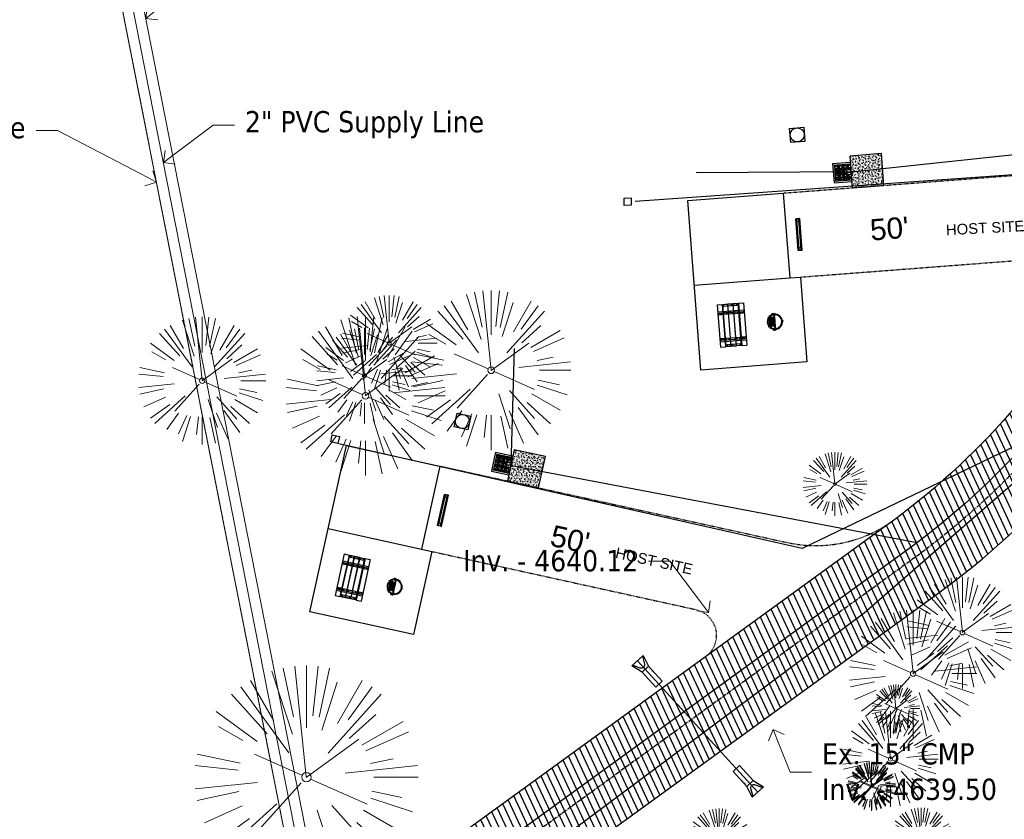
# Model space of a CAD drawing. Header units: feet. Extents: x 1134296 to 1140710, y 647902 to 649877.
# Tile 13 of 42: x 1134699 to 1134884, y 648559 to 648709. Entities that reach past the tile are written whole.
import ezdxf
from ezdxf import colors
from ezdxf.entities.mleader import LeaderData, LeaderLine
from ezdxf.lldxf.tags import DXFTag
from ezdxf.math import Vec2, Vec3

# ---------------------------------------------------------------- set-up
doc = ezdxf.new("R2010")
doc.units = ezdxf.units.FT
doc.header["$MEASUREMENT"] = 0
for name, pattern in [('CENTER2', [1.125, 0.75, -0.125, 0.125, -0.125]), ('HIDDEN4', [0.095, 0.05, -0.045]), ('PHANTOM2', [1.25, 0.625, -0.125, 0.125, -0.125, 0.125, -0.125]), ('RAD', [0.13, 0.08, -0.05])]:
    doc.linetypes.add(name, pattern=pattern)
for name, color, linetype in [('-AGGREGATE', 8, 'Continuous'), ('-BOLTS-LAGS-SCREWS', 7, 'Continuous'), ('-CONCRETE', 9, 'Continuous'), ('-HARDWARE', 7, 'Continuous'), ('-TIMBER', 6, 'Continuous'), ('-WOOD', 5, 'Continuous'), ('C-CAMPSITE-PADS', 6, 'Continuous'), ('C-PRKG-ASPH', 5, 'Continuous'), ('C-PRKG-WHEL-STOP', 5, 'Continuous'), ('C-ROAD-ASPHALT', 1, 'Continuous'), ('C-ROAD-CNTR', 1, 'CENTER2'), ('C-ROAD-GRVL', 1, 'RAD'), ('C-SWLK-CONC', 5, 'Continuous'), ('C-SWLK-CONC-PATT', 5, 'Continuous'), ('C-UTIL-ELEC-MEP', 7, 'UGE (.5x)'), ('C-UTIL-HYDRANT', 5, 'Continuous'), ('C-UTIL-STRM-PIPE', 210, 'Continuous'), ('C-UTIL-STRM-STRC', 210, 'Continuous'), ('C-UTIL-WATER-MEP', 7, 'WATER (.5x)'), ('G-TEXT-ST02', 2, 'Continuous'), ('G-XREF', 7, 'Continuous')]:
    doc.layers.add(name, color=color, linetype=linetype)
for name, color, linetype, lineweight in [('-ANGLE-IRON', 8, 'Continuous', 25), ('V-ANNO-TEXT', 8, 'Continuous', 13), ('V-SITE-VEGE', 8, 'Continuous', 18), ('V-UTIL-WATR-LINE', 8, 'WATER', 15)]:
    doc.layers.add(name, color=color, linetype=linetype, lineweight=lineweight)
doc.styles.add('Arial', font='arial.ttf', dxfattribs={"height": 180})
doc.styles.add('Normal', font='arial.ttf', dxfattribs={"height": 0.1})
doc.styles.add('SEI-Dim & Leader', font='tahoma.ttf')
doc.styles.get("Standard").update_dxf_attribs({"font": 'arial.ttf'})
tags = doc.linetypes.add('UGE (.5x)', pattern='A,0.75,-0.2,["UGE",Standard,S=0.08,R=0,X=-0.1,Y=-0.04],-0.2', length=1.15).pattern_tags.tags
tags[6] = DXFTag(74, 10)
tags = doc.linetypes.add('WATER', pattern='A,1.5,-0.2,["W",Standard,S=0.08,R=0,X=-0.1,Y=-0.04],-0.05', length=1.75).pattern_tags.tags
tags[6] = DXFTag(74, 10)
tags = doc.linetypes.add('WATER (.5x)', pattern='A,0.75,-0.2,["W",Standard,S=0.08,R=0,X=-0.1,Y=-0.04],-0.05', length=1).pattern_tags.tags
tags[6] = DXFTag(74, 10)

# ---------------------------------------------------------------- blocks, each defined once
blk = doc.blocks.new('V-SITE-VEGE-Coniferious Tree 2')
at = {"color": 0, "linetype": 'ByBlock'}
for p, q in [((-0.0575, 0.2704), (-0.104, 0.4891)), ((-0.0003, 0.0026), (-0.0523, 0.4973)), ((0, 0.2219), (0, 0.5)), ((0.0289, 0.2753), (0.0522, 0.4973)), ((0.0572, 0.2693), (0.1039, 0.4891)), ((-0.0626, 0.1926), (-0.1545, 0.4755)), ((-0.0791, 0.1089), (-0.2939, 0.4045)), ((-0.146, 0.2528), (-0.25, 0.433)), ((0.0685, 0.211), (0.1382, 0.4256)), ((0.1391, 0.2411), (0.25, 0.433)), ((0.1869, 0.2573), (0.2939, 0.4045)), ((-0.1757, 0.1951), (-0.3346, 0.3716)), ((0.0978, 0.1086), (0.3345, 0.3716)), ((-0.2201, 0.1599), (-0.4046, 0.2939)), ((0.192, 0.1729), (0.3116, 0.2806)), ((-0.2844, 0.1642), (-0.3931, 0.227)), ((0.2488, 0.1436), (0.433, 0.25)), ((0.2659, 0.1184), (0.4568, 0.2034)), ((-0.0009, -0.0007), (0.235, 0.1707)), ((-0.2961, 0.0629), (-0.4891, 0.1039)), ((-0.0199, 0.0089), (-0.2319, 0.1032)), ((-0.306, 0.0322), (-0.4973, 0.0523)), ((0.1731, 0.0182), (0.4972, 0.0523)), ((0.2873, 0.0611), (0.3885, 0.0826)), ((0.3025, 0), (0.5, 0)), ((-0.2183, -0.0229), (-0.4973, -0.0523)), ((-0.023, -0.0255), (-0.2138, -0.2374)), ((0.0185, -0.0083), (0.272, -0.1211)), ((-0.3022, -0.0642), (-0.4891, -0.1039)), ((0.2936, -0.0624), (0.4274, -0.0908)), ((-0.2881, -0.1283), (-0.4568, -0.2034)), ((-0.132, -0.1189), (-0.3716, -0.3346)), ((0.1144, -0.1271), (0.2718, -0.3019)), ((0.2891, -0.094), (0.4755, -0.1545)), ((0.0478, -0.1473), (0.1192, -0.3671)), ((0.2555, -0.1475), (0.433, -0.25)), ((-0.2545, -0.1849), (-0.4046, -0.2939)), ((0.2254, -0.2029), (0.3716, -0.3346)), ((-0.1843, -0.2536), (-0.2767, -0.3808)), ((0.1131, -0.2541), (0.2033, -0.4568)), ((0.1689, -0.2325), (0.2939, -0.4045)), ((-0.1214, -0.2725), (-0.1856, -0.4168)), ((-0.091, -0.2799), (-0.1545, -0.4755)), ((-0.0297, -0.2818), (-0.0443, -0.4216)), ((0, -0.2818), (0, -0.5)), ((0.061, -0.2873), (0.1039, -0.4891))]:
    blk.add_line(p, q, dxfattribs=at)
blk.add_circle((0, 0), 0.0208)
blk = doc.blocks.new('_Open90')
at = {"color": 0, "linetype": 'ByBlock', "lineweight": -2}
for p, q in [((0, 0), (-1, 0)), ((-0.5, 0.5), (0, 0)), ((0, 0), (-0.5, -0.5))]:
    blk.add_line(p, q, dxfattribs=at)
blk = doc.blocks.new('*U1398')
at = {"flags": 128}
blk.add_lwpolyline([(0.87, -2.15), (-1.06, -0.97), (1.06, 0.97), (2.07, -1.05)], dxfattribs=at)
blk.add_lwpolyline([(0.92, 0.84), (1.32, -0.62, -0.609257), (0.5, -1.37), (-0.92, -0.84)], format="xyb", dxfattribs=at)
blk.add_lwpolyline([(4.65, -3.87), (3.46, -4.97), (0.87, -2.15), (2.07, -1.05)], close=True, dxfattribs=at)
at = {"layer": 'Defpoints'}
blk.add_text('15" FES', height=0.2, rotation=132.4927, dxfattribs=at).set_placement((2.94, -2.13))
blk = doc.blocks.new('*U1396')
at = {"flags": 128}
blk.add_lwpolyline([(-4.65, 3.87), (-3.46, 4.97), (-0.87, 2.15), (-2.07, 1.05)], close=True, dxfattribs=at)
blk.add_lwpolyline([(-0.87, 2.15), (1.06, 0.97), (-1.06, -0.97), (-2.07, 1.05)], dxfattribs=at)
blk.add_lwpolyline([(-0.92, -0.84), (-1.32, 0.62, -0.609257), (-0.5, 1.37), (0.92, 0.84)], format="xyb", dxfattribs=at)
at = {"layer": 'Defpoints'}
blk.add_text('15" FES', height=0.2, rotation=312.4927, dxfattribs=at).set_placement((-2.94, 2.13))
blk = doc.blocks.new('Wheel_Stop')
for points in [[(-36, 6.75), (36, 6.75)], [(-36, -2.25), (-36, 6.75)], [(-35.625, 4.5), (-36, 6.75)], [(-35.625, 0), (-36, -2.25)], [(-35.955, 6.48), (35.955, 6.48)], [(-35.625, 4.5), (-35.625, 0)], [(-35.625, 4.5), (35.625, 4.5)], [(-35.625, 0), (35.625, 0)], [(35.625, 4.5), (36, 6.75)], [(35.625, 4.5), (35.625, 0)], [(35.625, 0), (36, -2.25)], [(36, -2.25), (36, 6.75)], [(-36, -2.25), (36, -2.25)], [(-35.955, -1.98), (35.955, -1.98)]]:
    blk.add_lwpolyline(points)
for centre in [(-30, 2.25), (30, 2.25)]:
    blk.add_circle(centre, 0.5)
blk = doc.blocks.new('10FT_Precast Table')
at = {"layer": '-ANGLE-IRON'}
for p, q in [((-28.5, 21.1), (-28.5, 27.6)), ((-28.5, 27.6), (-24.5, 27.6)), ((-24.5, 27.6), (-24.5, 21.1)), ((28.5, 21.1), (28.5, 27.6)), ((28.5, 27.6), (32.5, 27.6)), ((32.5, 27.6), (32.5, 21.1)), ((-43.5, 15.3), (-46.5, 15.3)), ((-46.5, 15.3), (-46.5, -15.3)), ((-43.5, -15.3), (-43.5, 15.3)), ((-24.5, 21.1), (-28.5, 21.1)), ((-25.5, 15.3), (-28.5, 15.3)), ((-28.5, 15.3), (-28.5, -15.3)), ((-25.5, -15.3), (-25.5, 15.3)), ((32.5, 21.1), (28.5, 21.1)), ((32.5, 15.3), (29.5, 15.3)), ((29.5, 15.3), (29.5, -15.3)), ((32.5, -15.3), (32.5, 15.3)), ((46.5, 15.3), (43.5, 15.3)), ((43.5, 15.3), (43.5, -15.3)), ((46.5, -15.3), (46.5, 15.3)), ((-46.5, -15.3), (-43.5, -15.3)), ((-28.5, -15.3), (-25.5, -15.3)), ((-28.5, -27.6), (-28.5, -21.1)), ((-28.5, -21.1), (-24.5, -21.1)), ((-24.5, -21.1), (-24.5, -27.6)), ((28.5, -27.6), (28.5, -21.1)), ((28.5, -21.1), (32.5, -21.1)), ((29.5, -15.3), (32.5, -15.3)), ((32.5, -21.1), (32.5, -27.6)), ((43.5, -15.3), (46.5, -15.3)), ((-24.5, -27.6), (-28.5, -27.6)), ((32.5, -27.6), (28.5, -27.6))]:
    blk.add_line(p, q, dxfattribs=at)
at = {"layer": '-BOLTS-LAGS-SCREWS'}
for centre in [(-26.5, 26.1), (-26.5, 22.6), (30.5, 26.1), (30.5, 22.6), (-45, 14.3), (-45, 8.8), (-45, 2.8), (-27, 14.3), (-27, 8.8), (-27, 2.8), (31, 14.3), (31, 8.8), (31, 2.8), (45, 14.3), (45, 8.8), (45, 2.8), (-45, -2.8), (-45, -8.8), (-45, -14.3), (-27, -2.8), (-27, -8.8), (-27, -14.3), (31, -2.8), (31, -8.8), (31, -14.3), (45, -2.8), (45, -8.8), (45, -14.3), (-26.5, -22.6), (-26.5, -26.1), (30.5, -22.6), (30.5, -26.1)]:
    blk.add_circle(centre, 0.156, dxfattribs=at)
at = {"layer": '-CONCRETE'}
for p, q in [((-32, -30), (-32, 30)), ((-28.5, 30), (-28.5, 27.6)), ((-28.5, -27.1), (-28.5, 27.1)), ((32.5, 30), (32.5, 27.6)), ((32.5, -27.1), (32.5, 27.1)), ((36, -30), (36, 30)), ((-28.5, -30), (-28.5, -27.6)), ((32.5, -27.6), (32.5, -30))]:
    blk.add_line(p, q, dxfattribs=at)
at = {"layer": '-TIMBER'}
for p, q in [((-48, 18.7), (-48, 30)), ((-48, 30), (48, 30)), ((48, 18.7), (48, 30)), ((-48, 18.7), (48, 18.7)), ((-48, 5.9), (-48, 17.1)), ((-48, 17.1), (48, 17.1)), ((-48, 5.9), (48, 5.9)), ((-48, -5.6), (-48, 5.6)), ((-48, 5.6), (48, 5.6)), ((48, 17.1), (48, 5.9)), ((48, 5.6), (48, -5.6)), ((48, -5.6), (-48, -5.6)), ((-48, -17.1), (-48, -5.9)), ((48, -5.9), (-48, -5.9)), ((48, -17.1), (-48, -17.1)), ((-48, -30), (-48, -18.7)), ((-48, -18.7), (48, -18.7)), ((48, -5.9), (48, -17.1)), ((48, -30), (48, -18.7)), ((-48, -30), (48, -30))]:
    blk.add_line(p, q, dxfattribs=at)
blk = doc.blocks.new('*X1295')
at = {"color": 0}
for p, q in [((146.1, 353.6), (146.1, 353.7)), ((146.1, 352.9), (146.8, 353.6)), ((146.1, 352.5), (146.8, 353.3)), ((146.1, 351.8), (146.8, 352.6)), ((146.1, 351.5), (146.8, 352.2)), ((146.1, 350.8), (146.8, 351.5)), ((146.3, 350.7), (146.8, 351.2))]:
    blk.add_line(p, q, dxfattribs=at)
blk = doc.blocks.new('Pilot Rocks FS-30_18_PA')
at = {"layer": '-HARDWARE'}
for p, q in [((-8.8, 0), (-17.9, 0)), ((-17.9, 0), (-12.8, 0)), ((-10.2, 0), (10.2, 0)), ((8.8, 0), (17.9, 0)), ((12.8, 0), (17.9, 0)), ((-18.9, -1.4), (-18.9, -1)), ((-18.9, -1.4), (-18.9, -1)), ((-18.9, -4.6), (-18.9, -1.4)), ((-18.9, -1.4), (-18.9, -1.4)), ((-18.2, -1.4), (-18.2, -1)), ((-18.2, -1), (-18.2, -1.4)), ((-18.2, -1.4), (-18.1, -1.4)), ((-18.1, -1.4), (-18.1, -4.6)), ((-8.8, -0.6), (-17.9, -0.6)), ((-13.3, -0.6), (-17.9, -0.6)), ((-10.2, -0.6), (10.2, -0.6)), ((-10.2, -0.6), (-10.2, -11.3)), ((-10.2, -11.3), (-10.2, -14.8)), ((-10.2, -13.7), (-10.2, -14.8)), ((-9.5, -0.6), (-9.5, -11.3)), ((-9.5, -11.3), (-9.5, -14.8)), ((-9.5, -11.6), (9.5, -11.6)), ((-9.5, -12.3), (9.5, -12.3)), ((-9.5, -14.8), (-9.5, -14.5)), ((-8.8, -0.6), (-8.8, -11.6)), ((-8.3, -0.6), (-8.3, -11.6)), ((-7.5, -0.6), (-7.5, -11.6)), ((-7, -0.6), (-7, -11.6)), ((-6.2, -0.6), (-6.2, -11.6)), ((-5.7, -0.6), (-5.7, -11.6)), ((-4.9, -0.6), (-4.9, -11.6)), ((-4.3, -0.6), (-4.3, -11.6)), ((-3.6, -0.6), (-3.6, -11.6)), ((-3, -0.6), (-3, -11.6)), ((-2.2, -0.6), (-2.2, -11.6)), ((-1.7, -0.6), (-1.7, -11.6)), ((-0.9, -0.6), (-0.9, -11.6)), ((-0.4, -0.6), (-0.4, -11.6)), ((0.4, -0.6), (0.4, -11.6)), ((0.9, -0.6), (0.9, -11.6)), ((1.7, -0.6), (1.7, -11.6)), ((2.2, -0.6), (2.2, -11.6)), ((3, -0.6), (3, -11.6)), ((3.6, -0.6), (3.6, -11.6)), ((4.3, -0.6), (4.3, -11.6)), ((4.9, -0.6), (4.9, -11.6)), ((5.7, -0.6), (5.7, -11.6)), ((6.2, -0.6), (6.2, -11.6)), ((7, -0.6), (7, -11.6)), ((7.5, -0.6), (7.5, -11.6)), ((8.3, -0.6), (8.3, -11.6)), ((8.8, -0.6), (8.8, -11.6)), ((17.9, -0.6), (8.8, -0.6)), ((9.5, -0.6), (9.5, -11.3)), ((9.5, -11.3), (9.5, -14.8)), ((9.5, -14.5), (9.5, -14.8)), ((10.2, -0.6), (10.2, -11.3)), ((10.2, -11.3), (10.2, -14.8)), ((10.2, -14.8), (10.2, -13.7)), ((18.1, -4.6), (18.1, -1.4)), ((18.1, -1.4), (18.2, -1.4)), ((18.9, -4.6), (18.1, -4.6)), ((18.2, -1.4), (18.2, -1)), ((18.2, -1.4), (18.2, -1)), ((18.9, -1.4), (18.9, -1)), ((18.9, -1), (18.9, -1.4)), ((18.9, -1.4), (18.9, -1.4)), ((18.9, -1.4), (18.9, -4.6))]:
    blk.add_line(p, q, dxfattribs=at)
at = {"layer": '-HARDWARE', "flags": 128}
for points in [[(0, 18.2, 1), (-0.6, 18.2), (-0.6, 15, 1), (0, 15), (0, 18.2)], [(-11.8, -8.9, -1), (-11.3, -9.4), (-13.5, -11.7, -1), (-14, -11.3), (-11.8, -8.9)], [(11.8, -8.9, 1), (11.3, -9.4), (13.5, -11.7, 1), (14, -11.3), (11.8, -8.9)]]:
    blk.add_lwpolyline(points, format="xyb", dxfattribs=at)
at = {"layer": '-HARDWARE'}
for points in [[(-18.9, -4.6), (-18.9, -1.4), (-18.1, -1.4), (-18.1, -4.6)], [(-7.5, -11.6), (-8.3, -11.6), (-8.3, -0.6), (-7.5, -0.6)], [(-6.2, -11.6), (-7, -11.6), (-7, -0.6), (-6.2, -0.6)], [(-4.9, -11.6), (-5.7, -11.6), (-5.7, -0.6), (-4.9, -0.6)], [(-3.6, -11.6), (-4.3, -11.6), (-4.3, -0.6), (-3.6, -0.6)], [(-2.2, -11.6), (-3, -11.6), (-3, -0.6), (-2.2, -0.6)], [(-0.9, -11.6), (-1.7, -11.6), (-1.7, -0.6), (-0.9, -0.6)], [(-0.4, -11.6), (0.4, -11.6), (0.4, -0.6), (-0.4, -0.6)], [(0.9, -11.6), (1.7, -11.6), (1.7, -0.6), (0.9, -0.6)], [(2.2, -11.6), (3, -11.6), (3, -0.6), (2.2, -0.6)], [(3.6, -11.6), (4.3, -11.6), (4.3, -0.6), (3.6, -0.6)], [(4.9, -11.6), (5.7, -11.6), (5.7, -0.6), (4.9, -0.6)], [(6.2, -11.6), (7, -11.6), (7, -0.6), (6.2, -0.6)], [(7.5, -11.6), (8.3, -11.6), (8.3, -0.6), (7.5, -0.6)], [(18.9, -4.6), (18.9, -1.4), (18.1, -1.4), (18.1, -4.6)]]:
    blk.add_lwpolyline(points, close=True, dxfattribs=at)
for centre, radius, start, end in [((-17.9, -1), 1, 90, 180), ((-17.9, -1), 1, 90, 180), ((0, 0), 17.1, 0.1484, 179.8516), ((0, 0), 15.7, 0.161, 179.839), ((17.9, -1), 1, 0, 90), ((17.9, -1), 1, 0, 90), ((-17.9, -1), 0.333, 90, 180), ((-17.9, -1), 0.333, 90, 180), ((0, 0), 17.1, 182.0901, 220.7491), ((0, 0), 15.7, 182.2674, 220.2248), ((0, 0), 17.1, 220.7491, 233.2978), ((0, 0), 15.7, 220.2248, 229.5861), ((-9.9, -11.6), 0.333, 0, 180), ((-9.9, -14.8), 0.333, 180, 0), ((-9.9, -14.8), 0.333, 180, 0), ((0, 0), 15.7, 232.704, 307.296), ((0, 0), 17.1, 236.0414, 303.9586), ((9.9, -11.6), 0.333, 0, 180), ((9.9, -14.8), 0.333, 180, 0), ((9.9, -14.8), 0.333, 180, 0), ((0, 0), 15.7, 310.4139, 319.7752), ((0, 0), 17.1, 306.7022, 319.2509), ((0, 0), 15.7, 319.7752, 357.7326), ((0, 0), 17.1, 319.2509, 357.9099), ((17.9, -1), 0.333, 0, 90), ((17.9, -1), 0.333, 0, 90)]:
    blk.add_arc(centre, radius, start, end, dxfattribs=at)
at = {"layer": '-HARDWARE', "rotation": 180}
for p, xscale, yscale, zscale in [((137.7, 372.6), 1.066666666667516, 1.066666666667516, 1.066666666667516), ((-137.7, 372.6), -1.066666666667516, 1.066666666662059, 1.066666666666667)]:
    blk.add_blockref('*X1295', p, dxfattribs=dict(at, xscale=xscale, yscale=yscale, zscale=zscale))
blk = doc.blocks.new('HYDRANT & PAD')
at = {"layer": '-AGGREGATE'}
h = blk.add_hatch(dxfattribs=at)
h.set_pattern_fill('GRAVEL', color=256, scale=10)
h.paths.add_polyline_path([(18, 72), (18, 108), (-18, 108), (-18, 72), (-4.8, 72), (-4.8, 81.6), (4.8, 81.6), (4.8, 72)])
at = {"layer": 'C-SWLK-CONC-PATT'}
h = blk.add_hatch(dxfattribs=at)
h.set_pattern_fill('AR-CONC', color=256)
h.set_pattern_definition([(50, (-9267.939, -358120.348), (7.17260183, -0.62752135), [0.75, -8.25]), (355, (-9267.939, -358120.348), (-1.38751334, 7.52192134), [0.6, -6.6]), (100.4514445, (-9267.341, -358120.4), (5.78508847, 6.89439991), [0.63740192, -7.01142112]), (46.1842, (-9267.939, -358118.348), (10.6724133, -1.6551928), [1.125, -12.375]), (96.6356355, (-9267.05, -358118.486), (9.34661946, 9.741186), [0.95610342, -10.5171376]), (351.184164, (-9267.939, -358118.348), (9.34661945, 9.741186), [0.9, -9.9]), (21, (-9266.939, -358118.848), (5.96907052, -4.02618891), [0.75, -8.25]), (326, (-9266.939, -358118.848), (2.43315332, 7.25150045), [0.6, -6.6]), (71.4514447, (-9266.4415, -358119.1835), (8.40222377, 3.22531153), [0.6374019, -7.01142112]), (37.5, (-9267.939, -358120.348), (0.121598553, 3.328938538), [0, -6.52, 0, -6.7, 0, -6.625]), (7.5, (-9267.939, -358120.348), (2.630695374, 3.94411712), [0, -3.82, 0, -6.37, 0, -2.525]), (327.5, (-9270.169, -358120.348), (5.338224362, -0.225548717), [0, -2.5, 0, -7.8, 0, -10.35]), (317.5, (-9271.169, -358120.348), (5.831861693, 1.001049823), [0, -3.25, 0, -5.18, 0, -7.35])])
h.paths.add_polyline_path([(36, 72), (-0.5, 72), (-1.8, 72), (-5.8, 72), (-36, 72), (-36, 0), (36, 0)])
at = {"layer": '-HARDWARE'}
for p, q in [((-0.9, 70.2), (-0.9, 69.5)), ((-0.1, 68.2), (-0.2, 71.2)), ((-0.2, 71.2), (0.3, 71.2)), ((0.3, 71.2), (0.2, 68.2)), ((0.9, 70.2), (0.9, 69.5))]:
    blk.add_line(p, q, dxfattribs=at)
blk.add_lwpolyline([(0.9, 69.5), (0.8, 68.6, 0.013614), (0.8, 68.5), (0.8, 68.1, -0.014895), (0.8, 68.1), (0.8, 67.7, -0.39687), (0.4, 67.4), (-0.5, 67.4, -0.39687), (-0.8, 67.7), (-0.8, 68.1, -0.014895), (-0.8, 68.1), (-0.8, 68.5, 0.013614), (-0.8, 68.6), (-0.9, 69.5)], format="xyb", dxfattribs=at)
for points in [[(-0.8, 82.6), (-0.8, 82)], [(0.8, 82), (-0.8, 82)], [(-0.6, 81.6), (-0.6, 82)], [(0.6, 81.6), (0.6, 82)], [(0.7, 82.6), (0.7, 82)]]:
    blk.add_lwpolyline(points, dxfattribs=at)
at = {"layer": '-HARDWARE', "linetype": 'HIDDEN4'}
for points in [[(-0.6, 81.6), (-0.6, 72.1)], [(0.6, 81.6), (0.6, 72)]]:
    blk.add_lwpolyline(points, dxfattribs=at)
at = {"layer": '-HARDWARE'}
for centre, radius, start, end in [((0, 71), 1.2, 284.4558, 262.278), ((0, 82.6), 0.794, 340.8718, 199.1282), ((0, 82.6), 0.75, 0, 180)]:
    blk.add_arc(centre, radius, start, end, dxfattribs=at)
at = {"layer": '-TIMBER', "flags": 128}
for points in [[(-22, 112), (-22, 72)], [(22, 112), (-22, 112)], [(-18, 112), (-18, 72)], [(18, 112), (18, 72)], [(22, 112), (22, 72)], [(18, 108), (-18, 108)]]:
    blk.add_lwpolyline(points, dxfattribs=at)
at = {"layer": '-WOOD'}
blk.add_lwpolyline([(4.8, 72), (4.8, 81.6), (-4.8, 81.6), (-4.8, 72)], close=True, dxfattribs=at)
at = {"layer": 'C-SWLK-CONC'}
blk.add_lwpolyline([(36, 0), (36, 72), (-36, 72), (-36, 0)], dxfattribs=at)
at = {"layer": 'C-SWLK-CONC', "linetype": 'Continuous'}
blk.add_lwpolyline([(-36, 0), (36, 0)], dxfattribs=at)
blk = doc.blocks.new('C_PBASE-PACTOLA_02403811')
at = {"layer": 'C-CAMPSITE-PADS'}
for points in [[(1134824.19, 648675.22), (1134842.14, 648676.6), (1134843.37, 648660.64), (1134845.36, 648660.8), (1134846.59, 648644.84), (1134826.65, 648643.31)], [(1134776.08, 648609.2), (1134772.64, 648593.57), (1134753.11, 648597.87), (1134759.99, 648629.13), (1134777.56, 648625.26), (1134774.12, 648609.63)]]:
    blk.add_lwpolyline(points, close=True, dxfattribs=at)
at = {"layer": 'C-ROAD-ASPHALT'}
blk.add_lwpolyline([(1134908.59, 648295.08), (1134902.18, 648308.92, -0.385736), (1134904.19, 648315.33, 0.505251), (1134911.81, 648388.99, -0.385736), (1134911.17, 648395.68), (1134920.27, 648407.91, 0.11933), (1134891.69, 648420.07), (1134806.69, 648434.23), (1134804.22, 648419.43, -0.414214), (1134798.47, 648415.32, -0.092061), (1134788.17, 648419.07, 0.092061), (1134777.88, 648422.81), (1134747.79, 648427.82, -0.457207), (1134724.14, 648466.55, -0.15976), (1134766.88, 648525.62), (1134870.94, 648601.1, 0.111237), (1134916.81, 648653.23), (1134952.32, 648718.22, 0.019155)], format="xyb", dxfattribs=at)
blk.add_lwpolyline([(1134633.65, 648994.15), (1134723.23, 649000.6, -0.300313), (1134907.7, 648897.02), (1134943.56, 648827.41, -0.242942), (1134943.47, 648735.65, -0.014482), (1134938.28, 648725.89), (1134902.77, 648660.9, -0.111237), (1134861.54, 648614.05), (1134757.48, 648538.57, 0.178397), (1134706.3, 648462.14, -0.47863), (1134656.99, 648438.88, -0.128153), (1134626.71, 648464.73), (1134623.06, 648469.96, -0.104209), (1134584.05, 648561.81), (1134566.4, 648651.59, -0.01381), (1134561.9, 648678.39), (1134552.83, 648743.38, -0.094333), (1134558.21, 648852.45), (1134566.77, 648887.84, -0.036442), (1134590.86, 648962.97, -0.28642)], format="xyb", close=True, dxfattribs=at)
at = {"layer": 'C-ROAD-CNTR', "flags": 128}
blk.add_lwpolyline([(1134682.82, 648422.25), (1134669.22, 648425.85, -0.177469), (1134620.15, 648460.15), (1134616.5, 648465.38, -0.104209), (1134576.2, 648560.26), (1134558.55, 648650.05, -0.01381), (1134553.98, 648677.28), (1134544.9, 648742.27, -0.094333), (1134550.43, 648854.34), (1134559, 648889.72, -0.142864), (1134712.37, 649156.83), (1134786.2, 649227.81, -0.041643), (1134812.01, 649248.79), (1134833.03, 649263.15, -0.265468), (1134926.96, 649270.71), (1134949.26, 649260.25, -0.036701), (1135013.16, 649224.33), (1135075.32, 649183.13, -0.302523), (1135105.39, 649111.58), (1135099.69, 649081.89, -0.049273), (1135094.1, 649063.04), (1135036.84, 648922.4, -0.009219), (1135029.58, 648905.45), (1134962.36, 648756.34, -0.019155), (1134945.3, 648722.05), (1134909.79, 648657.07, -0.111237), (1134866.24, 648607.57), (1134762.18, 648532.09, 0.322945), (1134716.4, 648393.22), (1134719.72, 648382.71, -0.171424), (1134715.29, 648249.56), (1134707.16, 648228.78, -0.022723), (1134688.71, 648187.28, 0.05045), (1134653.34, 648094.13)], format="xyb", dxfattribs=at)
at = {"layer": 'C-ROAD-GRVL', "flags": 128}
for points in [[(1134842.14, 648676.6), (1134900.86, 648681.11, 0.253744), (1134920.88, 648694.05)], [(1134845.36, 648660.8), (1134895.96, 648664.68, -0.605493), (1134900.66, 648657.17)], [(1134777.56, 648625.26), (1134842.87, 648610.88, 0.214261), (1134862.93, 648615.06)], [(1134776.08, 648609.2), (1134825.64, 648598.29, -0.647093), (1134827.5, 648589.36)]]:
    blk.add_lwpolyline(points, format="xyb", dxfattribs=at)
at = {"layer": 'C-UTIL-ELEC-MEP'}
for points in [[(1134814.28, 648675.08), (1134920.97, 648682.63), (1134935.53, 648684.13), (1134947.96, 648658.09)], [(1134925.62, 648677.51), (1134886.03, 648629.1), (1134845.68, 648609.77), (1134758.6, 648629.46)], [(1134561.89, 648493.84), (1134595.29, 648492.18), (1134620.61, 648455.07), (1134649.93, 648431.17), (1134694.11, 648418.48), (1134708.67, 648430.83), (1134725.26, 648479.91), (1134754.46, 648520.98), (1134857.36, 648597.68), (1134892.61, 648628.3), (1134942.69, 648644.71)]]:
    blk.add_lwpolyline(points, dxfattribs=at)
for points in [[(1134813.58, 648674.33), (1134812.24, 648674.27), (1134812.22, 648675.67), (1134813.56, 648675.73)], [(1134757.05, 648629.82), (1134757.31, 648631.13), (1134758.68, 648630.81), (1134758.41, 648629.5)]]:
    blk.add_lwpolyline(points, close=True, dxfattribs=at)
at = {"layer": 'C-UTIL-STRM-PIPE', "flags": 128}
blk.add_lwpolyline([(1134814.73, 648588.65), (1134837.38, 648563.95)], dxfattribs=at)
at = {"layer": 'C-UTIL-WATER-MEP'}
for p, q in [((1134854.96, 648680.59), (1134924.44, 648688.04)), ((1134854.96, 648680.59), (1134825.76, 648680.4)), ((1134790.98, 648625.37), (1134867.36, 648610.89))]:
    blk.add_line(p, q, dxfattribs=at)
at = {"layer": 'C-UTIL-WATER-MEP', "flags": 128}
blk.add_lwpolyline([(1134713.29, 648416.24), (1134669.73, 648427.78, -0.177469), (1134621.79, 648461.3), (1134618.14, 648466.52, -0.104209), (1134578.16, 648560.65), (1134560.52, 648650.44, -0.01381), (1134555.96, 648677.56), (1134546.88, 648742.55, -0.094333), (1134552.38, 648853.87), (1134560.94, 648889.25, -0.142864), (1134713.76, 649155.39), (1134787.59, 649226.37, -0.041643), (1134813.13, 649247.14), (1134834.16, 649261.5, -0.265468), (1134926.11, 649268.9), (1134948.41, 649258.44, -0.036701), (1135012.06, 649222.67), (1135074.22, 649181.46, -0.302523), (1135103.43, 649111.96), (1135097.72, 649082.26, -0.049273), (1135092.25, 649063.79), (1135034.99, 648923.15, -0.009219), (1135027.76, 648906.27), (1134960.54, 648757.16, -0.019155), (1134943.55, 648723.01), (1134908.04, 648658.03, -0.111237), (1134865.06, 648609.19), (1134761.01, 648533.71, 0.157468), (1134714.97, 648470.68, 0.157468)], format="xyb", dxfattribs=at)
at = {"layer": 'C-UTIL-WATER-MEP'}
for points in [[(1134843.34, 648688.76), (1134846, 648688.97), (1134846.2, 648686.31), (1134843.55, 648686.1)], [(1134780.81, 648635.23), (1134783.41, 648634.65), (1134782.84, 648632.05), (1134780.24, 648632.62)]]:
    blk.add_lwpolyline(points, close=True, dxfattribs=at)
at = {"layer": 'C-UTIL-WATER-MEP', "flags": 128}
blk.add_lwpolyline([(1134790.98, 648625.37), (1134791.6, 648647.35)], dxfattribs=at)
at = {"layer": 'C-UTIL-WATER-MEP'}
for centre in [(1134844.77, 648687.54), (1134781.82, 648633.64)]:
    blk.add_circle(centre, 1.33, dxfattribs=at)
at = {"layer": 'Defpoints', "flags": 128}
blk.add_lwpolyline([(1134825.42, 648659.26), (1134843.37, 648660.64)], dxfattribs=at)
at = {"layer": 'Defpoints'}
blk.add_lwpolyline([(1134756.55, 648613.5), (1134774.12, 648609.63)], dxfattribs=at)
at = {"layer": '-HARDWARE'}
for p, xscale, yscale, zscale, rotation in [((1134840.57, 648652.4), 0.08333333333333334, 0.08333333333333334, 0.08333333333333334, 274.3948077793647), ((1134769.06, 648602.55), 0.08333333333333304, 0.08333333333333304, 0.08333333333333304, 257.5837631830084)]:
    blk.add_blockref('Pilot Rocks FS-30_18_PA', p, dxfattribs=dict(at, xscale=xscale, yscale=yscale, zscale=zscale, rotation=rotation))
for p, xscale, yscale, zscale, rotation in [((1134832.51, 648651.79), 0.08333333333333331, 0.08333333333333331, 0.08333333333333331, 274.3948077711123), ((1134761.17, 648604.29), 0.08333333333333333, 0.08333333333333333, 0.08333333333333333, 257.583763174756)]:
    blk.add_blockref('10FT_Precast Table', p, dxfattribs=dict(xscale=xscale, yscale=yscale, zscale=zscale, rotation=rotation))
at = {"layer": 'C-PRKG-WHEL-STOP'}
for p, xscale, yscale, zscale, rotation in [((1134845.31, 648668.82), 0.08333333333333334, 0.08333333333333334, 0.08333333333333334, 94.39480776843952), ((1134778.35, 648616.89), 0.08333333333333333, 0.08333333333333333, 0.08333333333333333, 77.58376317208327)]:
    blk.add_blockref('Wheel_Stop', p, dxfattribs=dict(at, xscale=xscale, yscale=yscale, zscale=zscale, rotation=rotation))
at = {"layer": 'C-UTIL-HYDRANT'}
for p, xscale, yscale, zscale, rotation in [((1134860.86, 648681.04), 0.08333333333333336, 0.08333333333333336, 0.08333333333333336, 94.39480672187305), ((1134796.77, 648624.1), 0.08333333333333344, 0.08333333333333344, 0.08333333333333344, 77.58376256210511)]:
    blk.add_blockref('HYDRANT & PAD', p, dxfattribs=dict(at, xscale=xscale, yscale=yscale, zscale=zscale, rotation=rotation))
at = {"layer": 'C-UTIL-STRM-STRC', "color": 221, "linetype": 'Continuous', "lineweight": -3}
for name, p in [('*U1398', (1134814.73, 648588.65)), ('*U1396', (1134837.38, 648563.95))]:
    blk.add_blockref(name, p, dxfattribs=at)
at = {"layer": 'C-CAMPSITE-PADS', "char_height": 4, "attachment_point": 1, "style": 'Arial'}
for insert, rotation in [((1134858.32, 648671.65), 4.351), ((1134798.95, 648614.23), 347.54)]:
    blk.add_mtext_dynamic_manual_height_columns("50'", width=10.6683, gutter_width=12, heights=[0], dxfattribs=dict(at, insert=insert, rotation=rotation))
at = {"layer": 'G-TEXT-ST02', "char_height": 2, "attachment_point": 1, "style": 'Normal'}
for insert, rotation in [((1134872.69, 648670.66), 3.0298), ((1134810.88, 648609.97), 347.4851)]:
    blk.add_mtext('HOST SITE', dxfattribs=dict(at, insert=insert, rotation=rotation))
blk = doc.blocks.new('C_PHTCH-PACTOLA_02403811')
at = {"layer": 'C-PRKG-ASPH'}
h = blk.add_hatch(dxfattribs=at)
h.set_pattern_fill('ANSI31', color=256, scale=10, angle=70)
edge = h.paths.add_edge_path(flags=16)
edge.add_arc((1135093.57, 648760.36), 542, 143.5704, 153.2664, ccw=False)
edge.add_arc((1135093.57, 648760.36), 542, 133.8743, 143.5704, ccw=False)
edge.add_line((1134717.92, 649151.06), (1134791.74, 649222.04))
edge.add_arc((1134924.81, 649083.64), 192, 124.3358, 133.8743, ccw=False)
edge.add_line((1134816.52, 649242.18), (1134837.54, 649256.54))
edge.add_arc((1134886.61, 649184.7), 87, 64.8666, 124.3358, ccw=False)
edge.add_line((1134923.57, 649263.47), (1134945.86, 649253.01))
edge.add_arc((1134736.9, 648807.59), 492, 56.4591, 64.8666, ccw=False)
edge.add_line((1135008.74, 649217.67), (1135070.9, 649176.46))
edge.add_arc((1135036.64, 649124.78), 62, -10.868, 56.4591, ccw=False)
edge.add_line((1135097.53, 649113.09), (1135091.83, 649083.4))
edge.add_arc((1135001.48, 649100.74), 92, 337.8486, 349.132, ccw=False)
edge.add_line((1135086.69, 649066.05), (1135029.44, 648925.41))
edge.add_arc((1134573.75, 649110.92), 492, 335.736, 337.8486, ccw=False)
edge.add_line((1135022.29, 648908.74), (1134970.11, 648792.98))
edge.add_line((1134970.11, 648792.98), (1134955.07, 648759.62))
edge.add_arc((1134506.53, 648961.81), 492, 331.3466, 335.736, ccw=False)
edge.add_line((1134938.28, 648725.89), (1134902.77, 648660.9))
edge.add_arc((1134778.16, 648728.99), 142, 305.9573, 331.3466, ccw=False)
edge.add_line((1134861.54, 648614.05), (1134757.48, 648538.57))
edge.add_arc((1134835.58, 648430.91), 133, 125.9573, 166.4172)
edge.add_arc((1134672.28, 648470.36), 35, 244.1086, 346.4172, ccw=False)
edge.add_arc((1134691.46, 648509.91), 78.96, 214.9055, 244.1168, ccw=False)
edge.add_line((1134626.71, 648464.73), (1134623.06, 648469.96))
edge.add_arc((1134821.51, 648608.47), 242, 191.1168, 214.9138, ccw=False)
edge.add_line((1134584.05, 648561.81), (1134566.4, 648651.59))
edge.add_arc((1135049.17, 648746.46), 492, 187.9519, 191.1168, ccw=False)
edge.add_line((1134561.9, 648678.39), (1134552.83, 648743.38))
edge.add_arc((1134842.02, 648783.77), 292, 166.3961, 187.9519, ccw=False)
edge.add_line((1134558.21, 648852.45), (1134566.77, 648887.84))
edge.add_arc((1135093.57, 648760.36), 542, 158.0478, 166.3961, ccw=False)
edge.add_arc((1135093.57, 648760.36), 542, 153.2664, 158.0478, ccw=False)
edge = h.paths.add_edge_path()
edge.add_line((1134664.93, 648091.02), (1134641.75, 648097.24))
edge.add_arc((1135131.44, 647965.88), 507, 154.1155, 164.9841, ccw=False)
edge.add_arc((1135131.44, 647965.88), 507, 153.4315, 154.1155, ccw=False)
edge.add_arc((1134241.51, 648410.91), 488, 333.4315, 338.6384)
edge.add_line((1134695.99, 648233.15), (1134704.11, 648253.93))
edge.add_arc((1134529.03, 648322.41), 188, 338.6384, 377.1955)
edge.add_arc((1134651.31, 648360.25), 60, 17.1955, 74.9727)
edge.add_line((1134666.86, 648418.2), (1134661.5, 648419.81))
edge.add_arc((1134691.49, 648509.95), 95, 223.9419, 251.5981, ccw=False)
edge.add_arc((1134691.54, 648509.98), 95.06, 214.9166, 223.9393, ccw=False)
edge.add_line((1134613.59, 648455.57), (1134609.94, 648460.8))
edge.add_arc((1134821.51, 648608.47), 258, 191.1168, 214.9138, ccw=False)
edge.add_line((1134568.35, 648558.72), (1134550.7, 648648.51))
edge.add_arc((1135049.17, 648746.46), 508, 187.9519, 191.1168, ccw=False)
edge.add_line((1134546.06, 648676.18), (1134536.98, 648741.16))
edge.add_arc((1134842.02, 648783.77), 308, 166.3961, 187.9519, ccw=False)
edge.add_line((1134542.66, 648856.22), (1134551.22, 648891.6))
edge.add_arc((1135093.57, 648760.36), 558, 163.9213, 166.3961, ccw=False)
edge.add_arc((1134538.18, 648920.44), 20, 343.9213, 402.7699)
edge.add_line((1134552.86, 648934.02), (1134533.45, 648955.01))
edge.add_arc((1135093.57, 648760.36), 592.98, 146.01874, 160.8371, ccw=False)
edge.add_line((1134601.86, 649091.79), (1134616.58, 649064.03))
edge.add_arc((1134621, 649066.38), 5, 207.9516, 327.0741)
edge.add_arc((1135093.57, 648760.36), 558, 133.8743, 147.0741, ccw=False)
edge.add_line((1134706.83, 649162.6), (1134780.65, 649233.58))
edge.add_arc((1134924.81, 649083.64), 208, 124.3358, 133.8743, ccw=False)
edge.add_line((1134807.49, 649255.39), (1134828.52, 649269.75))
edge.add_arc((1134886.61, 649184.7), 103, 64.8666, 124.3358, ccw=False)
edge.add_line((1134930.36, 649277.95), (1134952.66, 649267.49))
edge.add_arc((1134736.9, 648807.59), 508, 56.4591, 64.8666, ccw=False)
edge.add_line((1135017.58, 649231), (1135079.74, 649189.8))
edge.add_arc((1135036.64, 649124.78), 78, -10.868, 56.4591, ccw=False)
edge.add_line((1135113.25, 649110.08), (1135107.54, 649080.38))
edge.add_arc((1135001.48, 649100.74), 108, 337.8486, 349.132, ccw=False)
edge.add_line((1135101.51, 649060.02), (1135044.25, 648919.38))
edge.add_arc((1134573.75, 649110.92), 508, 335.736, 337.8486, ccw=False)
edge.add_line((1135036.87, 648902.16), (1134969.66, 648753.05))
edge.add_arc((1134506.53, 648961.81), 508, 331.3466, 335.736, ccw=False)
edge.add_line((1134952.32, 648718.22), (1134916.81, 648653.23))
edge.add_arc((1134778.16, 648728.99), 158, 305.9573, 331.3466, ccw=False)
edge.add_line((1134870.94, 648601.1), (1134766.88, 648525.62))
edge.add_arc((1134835.58, 648430.91), 117, 125.9573, 162.2649)
edge.add_arc((1134752.71, 648457.41), 30, 162.2649, 196.8024)
edge.add_arc((1134835.58, 648430.91), 113, 170.9217, 197.5477)
edge.add_line((1134727.84, 648396.84), (1134731.16, 648386.32))
edge.add_arc((1134529.03, 648322.41), 212, 11.3401, 17.5477, ccw=False)
edge.add_arc((1134529.06, 648322.4), 211.97, -20.6491, 11.3422, ccw=False)
edge.add_arc((1134759.87, 648235.31), 34.72, 159.1872, 239.4136)
edge.add_line((1134742.2, 648205.42), (1134709.51, 648185.7))
edge.add_line((1134709.51, 648185.7), (1134699, 648181.01))
edge.add_arc((1135131.44, 647965.88), 483, 153.5512, 164.9841)
blk = doc.blocks.new('C_XBASE-PACTOLA_02403811')
at = {"layer": 'V-UTIL-WATR-LINE', "flags": 128}
for points in [[(1134858.56, 648010.49), (1134826.55, 648169.78), (1134826.36, 648170.82), (1134717.16, 648725.14), (1134629.62, 649043.23), (1134625.05, 649060.91), (1134616.07, 649112.68), (1134604.91, 649127.23)], [(1134860.52, 648010.88), (1134828.52, 648170.15), (1134828.33, 648171.19), (1134719.11, 648725.6), (1134719.1, 648725.64)]]:
    blk.add_lwpolyline(points, dxfattribs=at)
at = {"layer": 'V-UTIL-WATR-LINE', "ltscale": 0.75, "flags": 128}
blk.add_lwpolyline([(1134856.6, 648010.1), (1134824.59, 648169.4), (1134824.4, 648170.45), (1134715.22, 648724.68), (1134627.69, 649042.71), (1134623.1, 649060.49), (1134614.19, 649111.86), (1134603.32, 649126.01)], dxfattribs=at)
at = {"layer": 'V-UTIL-WATR-LINE', "linetype": 'PHANTOM2', "ltscale": 0.75, "flags": 128}
blk.add_lwpolyline([(1134856.6, 648010.1), (1134824.59, 648169.4), (1134824.4, 648170.45), (1134715.22, 648724.68), (1134627.69, 649042.71), (1134623.1, 649060.49), (1134614.19, 649111.86), (1134603.32, 649126.01)], dxfattribs=at)
at = {"layer": 'V-SITE-VEGE'}
for p, xscale, yscale, zscale in [((1134787.23, 648643.27), 29.99963760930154, 29.99963760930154, 29.99963760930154), ((1134768.05, 648648.36), 17.99978256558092, 17.99978256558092, 17.99978256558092), ((1134763.58, 648638.47), 29.99963760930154, 29.99963760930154, 29.99963760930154), ((1134763.39, 648642.25), 17.99978256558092, 17.99978256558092, 17.99978256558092), ((1134875.83, 648593.95), 20.99974632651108, 20.99974632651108, 20.99974632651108), ((1134752.48, 648566.73), 41.99949265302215, 41.99949265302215, 41.99949265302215), ((1134863.33, 648579.67), 8.999891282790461, 8.999891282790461, 8.999891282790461), ((1134862.29, 648570.15), 17.99978256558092, 17.99978256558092, 17.99978256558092), ((1134858.76, 648564.92), 8.999891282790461, 8.999891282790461, 8.999891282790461), ((1134858.78, 648565.13), 8.999891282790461, 8.999891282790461, 8.999891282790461)]:
    blk.add_blockref('V-SITE-VEGE-Coniferious Tree 2', p, dxfattribs=dict(at, xscale=xscale, yscale=yscale, zscale=zscale))
at = {"layer": 'V-SITE-VEGE', "rotation": 8.537736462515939e-07}
for p, xscale, yscale, zscale in [((1134732.88, 648641.3), 23.99971008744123, 23.99971008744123, 23.99971008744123), ((1134851.87, 648621.87), 11.99985504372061, 11.99985504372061, 11.99985504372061), ((1134866.56, 648586.22), 23.99971008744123, 23.99971008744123, 23.99971008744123), ((1134830.08, 648554.83), 11.99985504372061, 11.99985504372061, 11.99985504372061), ((1134868.06, 648555), 11.99985504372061, 11.99985504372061, 11.99985504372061)]:
    blk.add_blockref('V-SITE-VEGE-Coniferious Tree 2', p, dxfattribs=dict(at, xscale=xscale, yscale=yscale, zscale=zscale))
at = {"layer": 'V-ANNO-TEXT'}
ml = blk.add_multileader_mtext('Standard', dxfattribs=at)
ml.set_content('2" PVC Return Line', color=256, style='SEI-Dim & Leader')
ml.set_leader_properties(color=256, linetype='ByLayer', lineweight=-1)
ml.set_arrow_properties(name='OPEN90')
ml.build(insert=Vec2(0, 0))
ml.multileader.update_dxf_attribs({"text_left_attachment_type": 2, "text_right_attachment_type": 2, "dogleg_length": 0.1, "arrow_head_size": 3.2, "scale": 40})
ctx = ml.context
ctx.base_point, ctx.scale, ctx.arrow_head_size, ctx.plane_origin = Vec3(1134732.58, 648714.55), 40, 3.2, Vec3(1134722.3, 648709.41)
ctx.left_attachment, ctx.right_attachment = 2, 2
notes = []
notes.append((ctx, [(0, (1, 1, 0), (1134728.58, 648714.55), (1, 0), 4, [(0, [(1134722.3, 648709.41)], 0, [])])]))
ctx.mtext.insert, ctx.mtext.flow_direction = Vec3(1134734.58, 648716.63), 5
ml = blk.add_multileader_mtext('Standard', dxfattribs=at)
ml.set_content('Parking Wheel Stop (Typ.)', color=256, style='SEI-Dim & Leader')
ml.set_leader_properties(color=256, linetype='ByLayer', lineweight=-1)
ml.set_arrow_properties(name='OPEN90')
ml.build(insert=Vec2(0, 0))
ml.multileader.update_dxf_attribs({"text_left_attachment_type": 2, "text_right_attachment_type": 2, "dogleg_length": 0.1, "arrow_head_size": 3.2, "scale": 40})
ctx = ml.context
ctx.base_point, ctx.scale, ctx.arrow_head_size, ctx.plane_origin = Vec3(1134530.73, 648685.78), 40, 3.2, Vec3(1134518.56, 648681.32)
ctx.left_attachment, ctx.right_attachment = 2, 2
notes.append((ctx, [(0, (1, 1, 0), (1134526.73, 648685.78), (1, 0), 4, [(0, [(1134518.56, 648681.32)], 0, [])])]))
ctx.mtext.insert, ctx.mtext.width, ctx.mtext.flow_direction = Vec3(1134532.73, 648691.84), 35.4975, 5
ml = blk.add_multileader_mtext('Standard', dxfattribs=at)
ml.set_content('2" PVC Supply Line', color=256, style='SEI-Dim & Leader')
ml.set_leader_properties(color=256, linetype='ByLayer', lineweight=-1)
ml.set_arrow_properties(name='OPEN90')
ml.build(insert=Vec2(0, 0))
ml.multileader.update_dxf_attribs({"text_left_attachment_type": 2, "text_right_attachment_type": 2, "dogleg_length": 0.1, "arrow_head_size": 3.2, "scale": 40})
ctx = ml.context
ctx.base_point, ctx.scale, ctx.arrow_head_size, ctx.plane_origin = Vec3(1134738.93, 648689.37), 40, 3.2, Vec3(1134725.59, 648682.37)
ctx.left_attachment, ctx.right_attachment = 2, 2
notes.append((ctx, [(0, (1, 1, 0), (1134734.93, 648689.37), (1, 0), 4, [(0, [(1134725.59, 648682.37)], 0, [])])]))
ctx.mtext.insert, ctx.mtext.flow_direction = Vec3(1134740.93, 648692.02), 5
ml = blk.add_multileader_mtext('Standard', dxfattribs=at)
ml.set_content('B/W Control Line', color=256, style='SEI-Dim & Leader')
ml.set_leader_properties(color=256, linetype='ByLayer', lineweight=-1)
ml.set_arrow_properties(name='OPEN90')
ml.build(insert=Vec2(0, 0))
ml.multileader.update_dxf_attribs({"text_left_attachment_type": 2, "text_right_attachment_type": 2, "dogleg_length": 0.1, "arrow_head_size": 3.2, "scale": 40})
ctx = ml.context
ctx.base_point, ctx.scale, ctx.arrow_head_size, ctx.plane_origin = Vec3(1134657.07, 648688.39), 40, 3.2, Vec3(1134724.28, 648678.65)
ctx.left_attachment, ctx.right_attachment, ctx.text_align_type = 2, 2, 2
notes.append((ctx, [(1, (1, 1, 0), (1134705.65, 648688.39), (-1, 0), 4, [(0, [(1134724.28, 648678.65)], 0, [])])]))
ctx.mtext.insert, ctx.mtext.alignment, ctx.mtext.flow_direction = Vec3(1134699.65, 648690.91), 3, 5
ml = blk.add_multileader_mtext('Standard', dxfattribs=at)
ml.set_content('Inv. - 4640.12', color=256, style='SEI-Dim & Leader')
ml.set_leader_properties(color=256, linetype='ByLayer', lineweight=-1)
ml.set_arrow_properties(name='OPEN90')
ml.build(insert=Vec2(0, 0))
ml.multileader.update_dxf_attribs({"text_left_attachment_type": 2, "text_right_attachment_type": 2, "dogleg_length": 0.1, "arrow_head_size": 3.2, "scale": 40})
ctx = ml.context
ctx.base_point, ctx.scale, ctx.arrow_head_size, ctx.plane_origin = Vec3(1134778.68, 648607.37), 40, 3.2, Vec3(1134828.12, 648597.7)
ctx.left_attachment, ctx.right_attachment, ctx.text_align_type = 2, 2, 2
notes.append((ctx, [(0, (1, 1, 0), (1134820.84, 648607.37), (-1, 0), 4, [(0, [(1134828.12, 648597.7)], 0, [])])]))
ctx.mtext.insert, ctx.mtext.alignment, ctx.mtext.flow_direction = Vec3(1134814.84, 648609.45), 3, 5
ml = blk.add_multileader_mtext('Standard', dxfattribs=at)
ml.set_content('Ex. 15" CMP\\PInv. - 4639.50', color=256, style='SEI-Dim & Leader')
ml.set_leader_properties(color=256, linetype='ByLayer', lineweight=-1)
ml.set_arrow_properties(name='OPEN90')
ml.build(insert=Vec2(0, 0))
ml.multileader.update_dxf_attribs({"text_left_attachment_type": 2, "text_right_attachment_type": 2, "dogleg_length": 0.1, "arrow_head_size": 3.2, "scale": 40})
ctx = ml.context
ctx.base_point, ctx.scale, ctx.arrow_head_size, ctx.plane_origin = Vec3(1134847.44, 648567.69), 40, 3.2, Vec3(1134840.26, 648575.69)
ctx.left_attachment, ctx.right_attachment = 2, 2
notes.append((ctx, [(0, (1, 1, 0), (1134843.44, 648567.69), (1, 0), 4, [(0, [(1134840.26, 648575.69)], 0, [])])]))
ctx.mtext.insert, ctx.mtext.flow_direction = Vec3(1134849.44, 648573.14), 5
for ctx, leaders in notes:
    for number, flags, end, landing, length, lines in leaders:
        leader = LeaderData()
        leader.index, (leader.has_last_leader_line, leader.has_dogleg_vector, leader.attachment_direction) = number, flags
        leader.last_leader_point, leader.dogleg_vector, leader.dogleg_length = Vec3(end), Vec3(landing), length
        for number, points, colour, breaks in lines:
            line = LeaderLine()
            line.index, line.vertices, line.color, line.breaks = number, Vec3.list(points), colors.encode_raw_color(colour), breaks
            leader.lines.append(line)
        ctx.leaders.append(leader)

msp = doc.modelspace()

# ---------------------------------------------------------------- block references
at = {"layer": 'G-TEXT-ST02'}
msp.add_blockref('C_PHTCH-PACTOLA_02403811', (0, 0), dxfattribs=at)

# ---------------------------------------------------------------- next in the draw order: block references
at = {"layer": 'G-XREF'}
msp.add_blockref('C_XBASE-PACTOLA_02403811', (0, 0), dxfattribs=at)

# ---------------------------------------------------------------- next in the draw order: block references
msp.add_blockref('C_PBASE-PACTOLA_02403811', (0, 0), dxfattribs=at)

doc.saveas('drawing.dxf')
